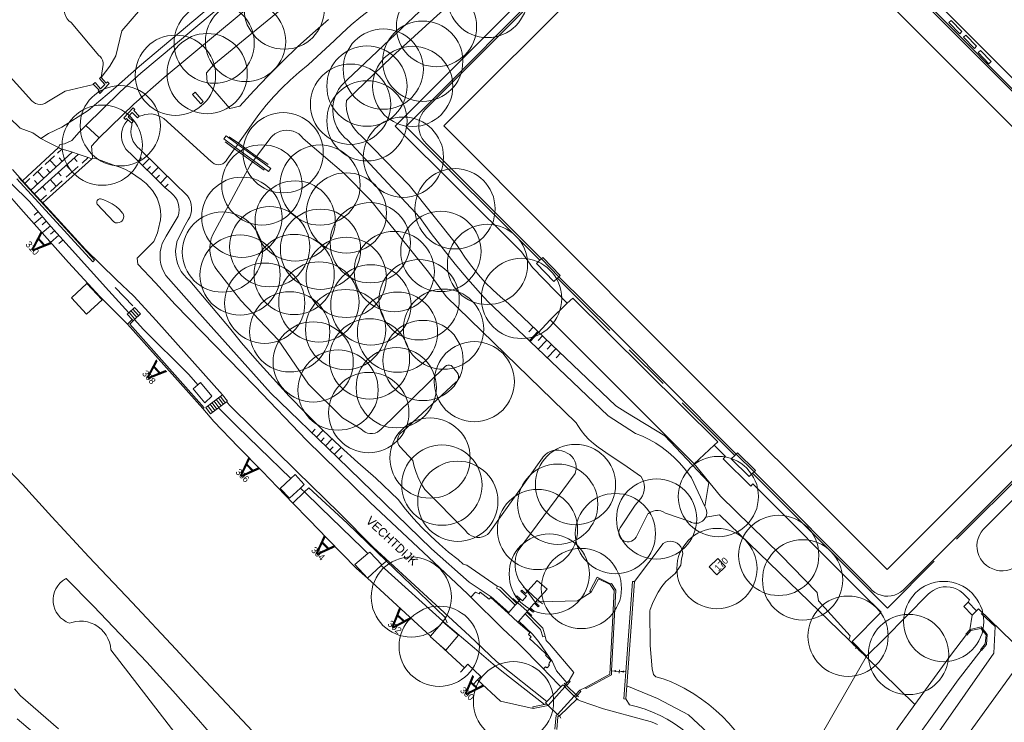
# Model space of a CAD drawing. Header units: metres. Extents: x 134994 to 136506, y 457393 to 459006.
# Tile 104 of 171: x 135172 to 135329, y 458394 to 458506. Entities that reach past the tile are written whole.
import ezdxf
from ezdxf.enums import TextEntityAlignment as Align

# ---------------------------------------------------------------- set-up
doc = ezdxf.new("R2010")
doc.units = ezdxf.units.M
for name, color, linetype, lineweight in [('B-WE-GR-BOOM-S', 250, 'Continuous', 13), ('B-WE-GW_TALUDLIJNEN', 251, 'Continuous', 5), ('B-WE-KG_BEBOUWING', 251, 'Continuous', 20), ('B-WE-KG_HUISNR', 251, 'Continuous', 5), ('B-WE-KG_ONDERGROND_REST', 251, 'Continuous', 5), ('B-WE-KG_STRAATNAAM', 251, 'Continuous', 5)]:
    doc.layers.add(name, color=color, linetype=linetype, lineweight=lineweight)
doc.styles.add('Styledgn000', font='dgn000.shx')

# ---------------------------------------------------------------- blocks, each defined once
blk = doc.blocks.new('SGR-BOOM_02')
blk.add_circle((0, 0), 6.4)

msp = doc.modelspace()

# ---------------------------------------------------------------- linework, layer by layer
at = {"layer": 'B-WE-GW_TALUDLIJNEN'}
for p, q in [((135190.92, 458483.56), (135191.46, 458484.11)), ((135191.63, 458482.86), (135192.72, 458483.97)), ((135192.35, 458482.16), (135192.89, 458482.71)), ((135193.06, 458481.46), (135194.14, 458482.56)), ((135193.77, 458480.76), (135194.31, 458481.31)), ((135194.48, 458480.06), (135195.57, 458481.16)), ((135195.2, 458479.36), (135195.74, 458479.91)), ((135174.99, 458475.51), (135174.33, 458474.93)), ((135175.65, 458474.75), (135174.33, 458473.61)), ((135176.28, 458473.98), (135175.64, 458473.42)), ((135176.93, 458473.22), (135175.64, 458472.1)), ((135177.6, 458472.47), (135176.95, 458471.91)), ((135178.27, 458471.73), (135176.95, 458470.59)), ((135178.92, 458470.97), (135178.26, 458470.4)), ((135186.23, 458462.9), (135189.42, 458459.37)), ((135253.95, 458457.07), (135253.26, 458456.34)), ((135254.67, 458456.38), (135253.29, 458454.92)), ((135255.4, 458455.69), (135254.71, 458454.96)), ((135256.12, 458455), (135254.74, 458453.55)), ((135256.85, 458454.31), (135256.16, 458453.58)), ((135257.57, 458453.62), (135256.19, 458452.17)), ((135258.3, 458452.93), (135257.61, 458452.21)), ((135203.74, 458444.22), (135206.65, 458441.28)), ((135218.63, 458440.24), (135219.17, 458440.8)), ((135219.35, 458439.55), (135220.42, 458440.66)), ((135220.07, 458438.85), (135220.61, 458439.41)), ((135220.79, 458438.16), (135221.86, 458439.27)), ((135221.5, 458437.46), (135222.04, 458438.02)), ((135222.22, 458436.77), (135223.3, 458437.88)), ((135222.94, 458436.07), (135223.48, 458436.63)), ((135217.1, 458431.15), (135217.46, 458430.8)), ((135281.93, 458432.31), (135281.32, 458428.51))]:
    msp.add_line(p, q, dxfattribs=at)
at = {"layer": 'B-WE-GW_TALUDLIJNEN', "flags": 128}
for points in [[(135231.41, 458500.21), (135238.62, 458506.76), (135241.51, 458509.31), (135244.35, 458511.92), (135247.14, 458514.6), (135249.87, 458517.32), (135252.52, 458520.09), (135266.87, 458535.31), (135268.51, 458537.33), (135270.21, 458539.3), (135271.98, 458541.21), (135273.8, 458543.07), (135275.67, 458544.87), (135277.6, 458546.62), (135279.59, 458548.3), (135280.86, 458549.33), (135288.37, 458555.94), (135300.61, 458568.14), (135312.62, 458580.53), (135324.56, 458592.22)], [(135281.93, 458432.31), (135274.94, 458439.77), (135268.69, 458443.54), (135267.13, 458444.54), (135249.98, 458460.83), (135248.7, 458461.9), (135247.48, 458463.02), (135246.3, 458464.2), (135245.19, 458465.44), (135244.13, 458466.73), (135243.14, 458468.07), (135242.22, 458469.45), (135241.72, 458470.25), (135234.17, 458479.74), (135226.44, 458487.66), (135226.1, 458487.98), (135225.61, 458488.51), (135225.18, 458489.1), (135224.82, 458489.73), (135224.53, 458490.39), (135224.32, 458491.08), (135224.18, 458491.8), (135224.13, 458492.52), (135224.15, 458493.24), (135231.41, 458500.21)], [(135189.31, 458490.15), (135189.22, 458490.05), (135189.12, 458489.93), (135188.8, 458489.5), (135188.56, 458489.02), (135188.38, 458488.52), (135188.29, 458487.99), (135188.27, 458487.46), (135188.33, 458486.92), (135188.48, 458486.41), (135188.69, 458485.92), (135188.98, 458485.47), (135189.33, 458485.07), (135189.74, 458484.72), (135195.21, 458479.35), (135196.13, 458478.55), (135196.16, 458478.53), (135196.54, 458478.18), (135196.87, 458477.77), (135197.14, 458477.32), (135197.33, 458476.83), (135197.44, 458476.32), (135197.48, 458475.79), (135197.43, 458475.27), (135197.31, 458474.76), (135195.42, 458471.61), (135195.4, 458471.58), (135195.06, 458471.01), (135194.78, 458470.41), (135194.58, 458469.78), (135194.46, 458469.12), (135194.42, 458468.46), (135194.45, 458467.79), (135194.57, 458467.14), (135194.76, 458466.51), (135195.03, 458465.9), (135195.37, 458465.33), (135200.29, 458459.75), (135212.04, 458446.6), (135222.74, 458436.28), (135237.72, 458421.71), (135243.73, 458416.43), (135247.26, 458414.08), (135250.06, 458411.59)], [(135186.23, 458462.9), (135177, 458473.13), (135173.62, 458477.12), (135170.74, 458479.95)], [(135200.45, 458447.86), (135198.99, 458449.51), (135191.74, 458456.78), (135190.35, 458458.32)], [(135215.26, 458432.94), (135210.23, 458437.83), (135206.65, 458441.28)], [(135217.1, 458431.15), (135216.82, 458431.43)], [(135227.59, 458420.99), (135226.71, 458421.83), (135220.04, 458428.33), (135217.46, 458430.8)], [(135229.71, 458419.1), (135240.06, 458409.71), (135244.58, 458405.87)], [(135259.33, 458400.35), (135257.68, 458402.3), (135257.03, 458403.7), (135256.05, 458405.1), (135254.77, 458406.94), (135253.84, 458408.1), (135251.65, 458410.22)], [(135244.58, 458405.87), (135247.53, 458403.36), (135248.95, 458402.22), (135255.72, 458396.89)], [(135288.59, 458381.43), (135284.75, 458384.28), (135282.61, 458387.6), (135281.99, 458388.51), (135281.21, 458389.54), (135280.36, 458390.53), (135279.46, 458391.45), (135278.5, 458392.33), (135277.48, 458393.14), (135276.42, 458393.88), (135275.32, 458394.56), (135274.17, 458395.17), (135272.99, 458395.71), (135271.78, 458396.17), (135270.55, 458396.56), (135269.29, 458396.87), (135268.7, 458397.82)]]:
    msp.add_lwpolyline(points, dxfattribs=at)
at = {"layer": 'B-WE-KG_BEBOUWING', "flags": 128}
for points in [[(135255.25, 458467.99), (135255, 458467.74), (135254.47, 458467.22), (135257.24, 458464.34), (135257.82, 458464.92), (135258.03, 458465.13)], [(135286.33, 458436.84), (135289.16, 458434.03), (135288.92, 458433.8), (135288.37, 458433.26), (135285.54, 458436.07), (135286.1, 458436.62)], [(135215.26, 458432.94), (135215.95, 458433.58), (135217.43, 458432.01), (135216.82, 458431.43), (135215.07, 458429.8), (135213.6, 458431.38)], [(135229.71, 458419.1), (135229.79, 458419.17), (135227.86, 458421.22), (135227.59, 458420.99), (135225.48, 458419.23), (135227.5, 458417.03)], [(135242.04, 458407.95), (135240, 458405.58), (135239.02, 458406.42), (135237.49, 458407.73), (135237.54, 458407.78), (135239.53, 458410.1)]]:
    msp.add_lwpolyline(points, close=True, dxfattribs=at)
for points in [[(135182.7, 458459.13), (135180.28, 458461.74), (135182.76, 458464.03), (135185.17, 458461.42), (135182.7, 458459.13)], [(135200.45, 458447.86), (135200.9, 458448.25), (135202.69, 458446.08), (135201.55, 458445.01), (135199.73, 458447.24), (135200.45, 458447.86)], [(135242.32, 458402.07), (135242.98, 458402.77), (135243.51, 458403.34), (135245.58, 458401.4), (135245.06, 458400.85), (135244.38, 458400.11)]]:
    msp.add_lwpolyline(points, dxfattribs=at)
at = {"layer": 'B-WE-KG_BEBOUWING'}
msp.add_lwpolyline([(135284.62, 458418.94), (135283.41, 458420.19), (135282.03, 458418.86), (135283.24, 458417.6)], close=True, dxfattribs=at)
at = {"layer": 'B-WE-KG_ONDERGROND_REST'}
for p, q in [((135191.36, 458497.58), (135210.2, 458513.41)), ((135185.02, 458496.9), (135185.84, 458495.99)), ((135188.04, 458494.63), (135191.36, 458497.58)), ((135184.7, 458494.85), (135183.83, 458495.78)), ((135182.56, 458489.24), (135188.04, 458494.63)), ((135184.72, 458487.27), (135190.25, 458492.65)), ((135191.08, 458490.72), (135190.22, 458491.62)), ((135189.08, 458490.36), (135189.31, 458490.15)), ((135189.31, 458490.15), (135189.93, 458489.59)), ((135173.82, 458478.95), (135180.38, 458484.99)), ((135181.39, 458484.66), (135174.38, 458478.34)), ((135176.12, 458483.03), (135177.58, 458484.38)), ((135178.07, 458484.83), (135178.78, 458485.47)), ((135177.83, 458482.64), (135176.85, 458483.7)), ((135178.8, 458483.54), (135178.31, 458484.07)), ((135179.45, 458482.91), (135180.41, 458481.84)), ((135180.71, 458484.05), (135181.2, 458483.51)), ((135182.94, 458484.12), (135181.99, 458483.26)), ((135183.65, 458484.14), (135183.54, 458483.92)), ((135170.9, 458482.21), (135172.46, 458480.43)), ((135174.16, 458481.23), (135175.63, 458482.58)), ((135175.87, 458480.84), (135174.9, 458481.9)), ((135176.85, 458481.74), (135176.36, 458482.27)), ((135178.18, 458481.77), (135178.67, 458481.23)), ((135181.36, 458482.69), (135179.46, 458480.98)), ((135183.97, 458467.76), (135171.88, 458480.97)), ((135172.84, 458480.01), (135173.68, 458480.78)), ((135174.89, 458479.95), (135174.41, 458480.47)), ((135176.92, 458480.63), (135177.88, 458479.56)), ((135178.83, 458480.41), (135176.93, 458478.7)), ((135176.3, 458478.13), (135175.35, 458477.28)), ((135175.65, 458479.49), (135176.14, 458478.95)), ((135175.71, 458476.89), (135182.54, 458469.45)), ((135184.41, 458476.67), (135187.03, 458473.86)), ((135257.82, 458464.92), (135266.18, 458456.55)), ((135190.08, 458460.47), (135187.25, 458463.43)), ((135189.48, 458459.42), (135190.42, 458458.38)), ((135189.77, 458459.69), (135190.71, 458458.65)), ((135190.07, 458459.96), (135191.01, 458458.92)), ((135196.81, 458460.71), (135209.52, 458447.67)), ((135189.24, 458457.56), (135189.97, 458458.28)), ((135190.12, 458458.11), (135189.97, 458458.28)), ((135190.35, 458458.32), (135190.12, 458458.11)), ((135193.82, 458458.14), (135204.41, 458446.3)), ((135256.64, 458458.26), (135253.45, 458454.78)), ((135201.25, 458444.09), (135189.24, 458457.56)), ((135274.65, 458448.09), (135269.25, 458453.48)), ((135348.3, 458450.08), (135321.44, 458423.27)), ((135203.82, 458444.28), (135203.07, 458445.3)), ((135204.16, 458444.54), (135203.4, 458445.55)), ((135204.49, 458444.79), (135203.74, 458445.8)), ((135205.03, 458445.19), (135203.74, 458444.22)), ((135204.83, 458445.04), (135204.08, 458446.05)), ((135202.81, 458443.53), (135202.06, 458444.54)), ((135203.15, 458443.78), (135202.39, 458444.79)), ((135203.49, 458444.03), (135202.73, 458445.04)), ((135286.1, 458436.62), (135277.7, 458445.02)), ((135247.03, 458424.42), (135255.44, 458436.26)), ((135279.61, 458435.27), (135283.79, 458430.11)), ((135243.12, 458424.64), (135236.64, 458431.2)), ((135215.61, 458429.03), (135217.46, 458430.8)), ((135283.79, 458430.11), (135293.41, 458420.73)), ((135283.63, 458427.15), (135281.45, 458426.8)), ((135277.6, 458420.16), (135277.5, 458419.15)), ((135293.41, 458420.73), (135297.23, 458416.82)), ((135230.55, 458419.76), (135229.79, 458419.17)), ((135277.5, 458419.15), (135276.58, 458417.81)), ((135276.58, 458417.81), (135275.07, 458416.51)), ((135297.23, 458416.82), (135299.24, 458414.75)), ((135252.34, 458415.69), (135252.6, 458415.47)), ((135252.6, 458415.47), (135253.1, 458415.03)), ((135253, 458414.92), (135252.6, 458415.47)), ((135270.11, 458416.53), (135268.85, 458399.86)), ((135250.7, 458413.82), (135251.46, 458413.15)), ((135253, 458414.92), (135253.1, 458415.03)), ((135253.1, 458415.03), (135254.65, 458413.61)), ((135299.24, 458414.75), (135299.47, 458413.43)), ((135250.06, 458411.59), (135251.08, 458412.73)), ((135251.08, 458412.73), (135251.35, 458413.03)), ((135251.35, 458413.03), (135251.46, 458413.15)), ((135251.46, 458413.15), (135251.47, 458413.14)), ((135251.47, 458413.14), (135252.96, 458411.77)), ((135254.65, 458413.61), (135254.33, 458413.25)), ((135254.33, 458413.25), (135255.06, 458413.27)), ((135254.65, 458413.61), (135255.06, 458413.27)), ((135255.06, 458413.27), (135255.43, 458412.97)), ((135299.47, 458413.43), (135304.48, 458407.84)), ((135324.62, 458411.87), (135323.31, 458413.21)), ((135249.95, 458411.46), (135250.06, 458411.59)), ((135251.51, 458410.06), (135249.95, 458411.46)), ((135252.64, 458411.35), (135251.65, 458410.22)), ((135252.9, 458411.65), (135252.64, 458411.35)), ((135252.99, 458411.75), (135252.9, 458411.65)), ((135252.99, 458411.75), (135252.96, 458411.77)), ((135253.74, 458411.12), (135252.99, 458411.75)), ((135272.53, 458411.82), (135272.62, 458406.31)), ((135323.96, 458411.18), (135323.58, 458408.81)), ((135324.62, 458411.87), (135323.96, 458411.18)), ((135251.65, 458410.22), (135251.51, 458410.06)), ((135304.48, 458407.84), (135304.29, 458407.2)), ((135272.62, 458406.31), (135272.94, 458402.6)), ((135307.1, 458404.62), (135304.81, 458406.98)), ((135305.15, 458406.54), (135304.97, 458406.36)), ((135305.94, 458405.58), (135305.06, 458406.45)), ((135305.94, 458405.58), (135305.06, 458406.45)), ((135305.67, 458406.19), (135305.32, 458405.84)), ((135306.02, 458405.66), (135305.85, 458405.49)), ((135266.44, 458402.28), (135268.74, 458402.12)), ((135266.99, 458402.11), (135267.01, 458402.38)), ((135267, 458402.24), (135268.32, 458402.15)), ((135267.64, 458401.93), (135267.68, 458402.46)), ((135268.31, 458402.02), (135268.33, 458402.28)), ((135268.58, 458399.98), (135268.74, 458402.12)), ((135272.94, 458402.6), (135273.15, 458401.71)), ((135273.15, 458401.71), (135273.49, 458401.34)), ((135256.09, 458397.4), (135258.36, 458399.74)), ((135256.35, 458396.74), (135259.01, 458399.72)), ((135258.86, 458399.87), (135259.09, 458400.1)), ((135258.86, 458399.87), (135259.01, 458399.72)), ((135259.09, 458400.1), (135258.88, 458400.3)), ((135259.23, 458399.96), (135259.01, 458399.72)), ((135259.01, 458399.72), (135260.49, 458398.24)), ((135259.09, 458400.1), (135259.33, 458400.35)), ((135259.23, 458399.96), (135259.09, 458400.1)), ((135259.33, 458400.35), (135259.7, 458400.73)), ((135261.38, 458399.17), (135262.3, 458399.62)), ((135268.85, 458399.86), (135268.7, 458397.82)), ((135257.82, 458395.34), (135260.49, 458398.24)), ((135260.49, 458398.24), (135260.76, 458398.51)), ((135260.49, 458398.24), (135260.66, 458398.07)), ((135260.93, 458398.35), (135260.66, 458398.07)), ((135260.66, 458398.07), (135260.86, 458397.89)), ((135260.76, 458398.51), (135261.38, 458399.17)), ((135260.76, 458398.51), (135260.93, 458398.35)), ((135260.93, 458398.35), (135261.17, 458398.12)), ((135256.35, 458396.74), (135253.96, 458396.28)), ((135256.11, 458396.97), (135255.72, 458396.89)), ((135256.11, 458396.97), (135256.35, 458396.74)), ((135256.35, 458396.74), (135257.82, 458395.34)), ((135258.16, 458395.09), (135260.93, 458397.83)), ((135260.93, 458397.83), (135260.86, 458397.89)), ((135257.82, 458395.34), (135258.08, 458395.08)), ((135258.16, 458395.09), (135258.37, 458394.75))]:
    msp.add_line(p, q, dxfattribs=at)
at = {"layer": 'B-WE-KG_ONDERGROND_REST', "flags": 128}
for points in [[(135190.25, 458492.65), (135195.06, 458496.88), (135211.13, 458510.29), (135225.16, 458522.55), (135247.08, 458543.39), (135247.56, 458543.83), (135251.43, 458547.5), (135255.25, 458551.22), (135259.01, 458555), (135262.71, 458558.84), (135266.35, 458562.73), (135273.51, 458570.48), (135275.4, 458572.53), (135278.39, 458575.68), (135281.45, 458578.79), (135292.24, 458589.6), (135296.72, 458594.13), (135302.41, 458600)], [(135237.55, 458494.78), (135284.92, 458542.26), (135324.4, 458502.78), (135359.68, 458467.45), (135360.1, 458467.07), (135360.57, 458466.76), (135361.08, 458466.51), (135361.62, 458466.34), (135362.18, 458466.24), (135362.74, 458466.22), (135363.31, 458466.28), (135363.85, 458466.43), (135364.38, 458466.64), (135364.86, 458466.93), (135365.3, 458467.29), (135365.69, 458467.7), (135365.98, 458468.11), (135368.42, 458465.64)], [(135285, 458540.57), (135233.64, 458489.1), (135255, 458467.74)], [(135282.24, 458537.42), (135237.01, 458492.12), (135236.74, 458491.86), (135236.39, 458491.43), (135236.1, 458490.95), (135235.88, 458490.43), (135235.74, 458489.89), (135235.68, 458489.33), (135235.7, 458488.77), (135235.79, 458488.22), (135235.97, 458487.69), (135236.21, 458487.19), (135236.53, 458486.73), (135236.91, 458486.32), (135255.25, 458467.99)], [(135358.61, 458466.4), (135323.43, 458501.63), (135287.77, 458537.3)], [(135351.84, 458453.64), (135361.82, 458463.6), (135288.5, 458537.04)], [(135239.7, 458489.17), (135275.01, 458453.79), (135310.38, 458418.45), (135355.65, 458463.71), (135320.43, 458498.97), (135284.96, 458534.42), (135239.7, 458489.17)], [(135148.07, 458526.11), (135146.41, 458524.98), (135146.26, 458524.76), (135146.17, 458524.5), (135146.17, 458524.22), (135146.25, 458523.96), (135146.39, 458523.73), (135146.5, 458523.62), (135173.96, 458493.19), (135174.25, 458492.94), (135174.58, 458492.75), (135174.95, 458492.64), (135175.33, 458492.6), (135175.71, 458492.65), (135176.07, 458492.77), (135176.35, 458492.94), (135179.3, 458494.74), (135183.83, 458495.78)], [(135216.48, 458384.86), (135205.06, 458397.01), (135200.81, 458401.51), (135196.92, 458405.71), (135189.95, 458413.19), (135183.07, 458420.48), (135177.15, 458426.84), (135172.46, 458432), (135169.37, 458435.31), (135164.56, 458440.34), (135160.67, 458444.44), (135150.72, 458455.03), (135146.34, 458459.77), (135142.12, 458464.29), (135134.22, 458472.4), (135125.46, 458481.35), (135121.37, 458485.66), (135113.73, 458493.66), (135110.86, 458496.7), (135107.69, 458499.96), (135100.7, 458507.33), (135093.02, 458515.5), (135088.96, 458519.53), (135085.73, 458522.77)], [(135185.02, 458496.9), (135186.44, 458498.7), (135187.35, 458500.37), (135188.34, 458504.36), (135199.94, 458517.84), (135206.13, 458511.37)], [(135191.14, 458498.72), (135206.13, 458511.37)], [(135185.02, 458496.9), (135185.34, 458498.95), (135185.33, 458499.31), (135185.24, 458499.66), (135185.08, 458499.98), (135184.85, 458500.26), (135184.65, 458500.41), (135180.24, 458505.64), (135179.89, 458505.92), (135179.6, 458506.26), (135179.37, 458506.64), (135179.21, 458507.06), (135179.13, 458507.5), (135179.13, 458507.94), (135179.21, 458508.38)], [(135215.32, 458509.07), (135203.02, 458498.95)], [(135206.92, 458486.4), (135208.27, 458488.29), (135209.09, 458489.51), (135210.19, 458491), (135211.35, 458492.46), (135212.58, 458493.85), (135213.86, 458495.2), (135215.2, 458496.49), (135216.59, 458497.72), (135218.04, 458498.89), (135222.27, 458502.8), (135223.42, 458503.92), (135224.91, 458505.27), (135226.45, 458506.56), (135228.04, 458507.79), (135229.68, 458508.95)], [(135253.45, 458454.78), (135246.76, 458461.13), (135245.56, 458462.43), (135243.5, 458464.76), (135241.5, 458467.14), (135239.56, 458469.57), (135237.69, 458472.04), (135235.88, 458474.57), (135224.25, 458486.99), (135223.89, 458487.3), (135223.41, 458487.8), (135222.99, 458488.36), (135222.64, 458488.96), (135222.36, 458489.6), (135222.15, 458490.27), (135222.02, 458490.96), (135221.97, 458491.65), (135222, 458492.35), (135222.11, 458493.04), (135222.3, 458493.71), (135222.56, 458494.36), (135222.9, 458494.97), (135223.3, 458495.54), (135223.77, 458496.06), (135224.29, 458496.53), (135235.79, 458507.41)], [(135207.16, 458492.33), (135209.37, 458494.78), (135211.65, 458497.16), (135213.98, 458499.49), (135216.36, 458501.77), (135218.8, 458503.98), (135221.3, 458506.14)], [(135321.97, 458503.87), (135320.25, 458505.65), (135320.61, 458505.99), (135322.33, 458504.21), (135321.97, 458503.87)], [(135324.3, 458501.53), (135322.58, 458503.32), (135322.94, 458503.66), (135324.66, 458501.88), (135324.3, 458501.53)], [(135326.63, 458499.09), (135324.92, 458500.87), (135325.27, 458501.21), (135326.99, 458499.43), (135326.63, 458499.09)], [(135175.41, 458487.18), (135176.63, 458487.95), (135178.76, 458488.95), (135182.95, 458491.63), (135187, 458495.05), (135191.14, 458498.72)], [(135203.02, 458498.95), (135201.84, 458497.64), (135201.94, 458496.12), (135203.17, 458494.73), (135205.54, 458491.95), (135207.16, 458492.33)], [(135185.61, 458495.76), (135184.74, 458496.71), (135184.96, 458496.95), (135185.02, 458496.9)], [(135185.61, 458495.76), (135184.95, 458495.1), (135184.05, 458496.09), (135183.78, 458495.83), (135183.83, 458495.78)], [(135185.84, 458495.99), (135186.05, 458496.2), (135186.31, 458495.93), (135184.83, 458494.37), (135184.55, 458494.69), (135184.7, 458494.85)], [(135199.62, 458494.2), (135200.93, 458492.72), (135201.3, 458493.05), (135200, 458494.53), (135199.62, 458494.2)], [(135237.55, 458494.78), (135231.92, 458489.14), (135252.07, 458469.09), (135253.82, 458466.6), (135259.34, 458460.92)], [(135175.41, 458487.18), (135174.11, 458488.08), (135172.11, 458488.83), (135170.41, 458490.46), (135168.74, 458492.01)], [(135190.22, 458491.62), (135190.38, 458491.8), (135190.12, 458492.06), (135188.64, 458490.47), (135188.93, 458490.19), (135189.08, 458490.36)], [(135189.97, 458491.34), (135189.33, 458490.64), (135190.15, 458489.86), (135189.93, 458489.59)], [(135189.97, 458491.34), (135190.8, 458490.46), (135191.08, 458490.72)], [(135191.08, 458490.72), (135191.63, 458490.85), (135192.01, 458490.98), (135192.53, 458491.07), (135193.06, 458491.08), (135193.58, 458491.01), (135194.09, 458490.86), (135194.57, 458490.64), (135195.01, 458490.35), (135202.56, 458483.51), (135202.77, 458483.32), (135203.06, 458483.13), (135203.39, 458483.02), (135203.74, 458482.98), (135204.09, 458483.02), (135204.42, 458483.14), (135204.71, 458483.33), (135204.95, 458483.58), (135205.13, 458483.88), (135206.32, 458485.54)], [(135178.24, 458485.71), (135178.43, 458486.22), (135179.2, 458486.32), (135180.34, 458486.85), (135181.54, 458488.19), (135182.56, 458489.24)], [(135182.56, 458489.24), (135184.72, 458487.27)], [(135189.93, 458489.59), (135189.92, 458489.34), (135189.9, 458489.26), (135189.79, 458488.74), (135189.77, 458488.21), (135189.82, 458487.68), (135189.95, 458487.17), (135190.16, 458486.69), (135190.44, 458486.24), (135190.79, 458485.84), (135191.18, 458485.49), (135197.04, 458479.7), (135198.37, 458478.44), (135198.44, 458478.38), (135198.79, 458478), (135199.07, 458477.58), (135199.27, 458477.11), (135199.41, 458476.62), (135199.46, 458476.12), (135199.44, 458475.61), (135199.34, 458475.12), (135199.16, 458474.64), (135198.9, 458474.2), (135198.19, 458472.97), (135197.11, 458470.68), (135197.1, 458470.63), (135196.97, 458469.96), (135196.91, 458469.27), (135196.93, 458468.58), (135197.04, 458467.9), (135197.22, 458467.23), (135197.48, 458466.59), (135197.81, 458465.98), (135198.21, 458465.42), (135198.67, 458464.91), (135199.18, 458464.45), (135205.48, 458456.98), (135207.43, 458454.6), (135209.9, 458451.71), (135212.44, 458448.87), (135215.03, 458446.08), (135217.69, 458443.35), (135220.4, 458440.67), (135223.16, 458438.05), (135225.98, 458435.49), (135228.85, 458432.99), (135232.41, 458429.58), (135233.59, 458428.07), (135234.85, 458426.58), (135236.16, 458425.15), (135237.54, 458423.78), (135238.97, 458422.46), (135240.45, 458421.21), (135241.98, 458420.01), (135242.79, 458419.31), (135243.38, 458419.12), (135248.21, 458415.79), (135248.26, 458415.8)], [(135206.81, 458486.23), (135204.95, 458487.59), (135204.6, 458487.11)], [(135268.39, 458435.2), (135266.22, 458436.62), (135264.3, 458437.95), (135263.54, 458438.52), (135262.83, 458439.15), (135262.18, 458439.84), (135261.59, 458440.59), (135261.06, 458441.38), (135260.8, 458441.84), (135240.05, 458461.98), (135237.25, 458465.84), (135232.26, 458472.06), (135230.12, 458474.66), (135228.02, 458477.28), (135223.71, 458481.62), (135217.27, 458487.17), (135216.94, 458487.56), (135216.55, 458487.89), (135216.11, 458488.15), (135215.64, 458488.35), (135215.14, 458488.47), (135214.63, 458488.51), (135214.12, 458488.47), (135213.62, 458488.35), (135213.15, 458488.15), (135212.71, 458487.89), (135212.33, 458487.56), (135212.17, 458487.39), (135209.83, 458484.31)], [(135178.24, 458485.71), (135176.43, 458486.63), (135175.41, 458487.18)], [(135184.72, 458487.27), (135183.49, 458485.96), (135183.65, 458484.14)], [(135204.6, 458487.11), (135206.46, 458485.75)], [(135206.32, 458485.54), (135204.82, 458486.64)], [(135206.92, 458486.4), (135205.45, 458487.45)], [(135206.46, 458485.75), (135206.81, 458486.23)], [(135206.81, 458486.23), (135206.92, 458486.4)], [(135209.69, 458484.12), (135206.81, 458486.23)], [(135209.83, 458484.31), (135206.92, 458486.4)], [(135172.46, 458480.43), (135173.29, 458481.18), (135178.24, 458485.71)], [(135178.24, 458485.71), (135178.51, 458485.56), (135180.44, 458484.98), (135181.34, 458484.67), (135182.94, 458484.12), (135183.54, 458483.92)], [(135206.32, 458485.54), (135206.46, 458485.75)], [(135209.19, 458483.45), (135206.32, 458485.54)], [(135206.46, 458485.75), (135209.33, 458483.65)], [(135175.71, 458476.89), (135176.33, 458477.44), (135180.43, 458481.12), (135183.54, 458483.92)], [(135183.54, 458483.92), (135184.02, 458484.01), (135186.9, 458482.97)], [(135186.9, 458482.97), (135187.84, 458482.66), (135188.79, 458482.26), (135189.7, 458481.79), (135190.58, 458481.24), (135191.41, 458480.64), (135192.19, 458479.97), (135192.73, 458479.43)], [(135209.19, 458483.45), (135208.77, 458482.91), (135203.14, 458472.47), (135202.84, 458471.86), (135202.6, 458471.23), (135202.45, 458470.58), (135202.37, 458469.91), (135202.37, 458469.23), (135202.45, 458468.57), (135202.61, 458467.91), (135202.85, 458467.28), (135203.16, 458466.68), (135203.31, 458466.45), (135207.29, 458461.31), (135213.24, 458455.06), (135218.11, 458448), (135223.52, 458442.6), (135226.47, 458440.87), (135226.77, 458440.58), (135227.12, 458440.36), (135227.5, 458440.2), (135227.9, 458440.12), (135228.32, 458440.12), (135228.72, 458440.2), (135229.11, 458440.36)], [(135209.33, 458483.65), (135209.19, 458483.45)], [(135211.04, 458482.1), (135209.19, 458483.45)], [(135209.69, 458484.12), (135209.33, 458483.65)], [(135209.33, 458483.65), (135211.72, 458481.89), (135212.07, 458482.37), (135209.69, 458484.12)], [(135209.83, 458484.31), (135209.69, 458484.12)], [(135211.65, 458483), (135209.83, 458484.31)], [(135189.24, 458457.56), (135184.81, 458461.95), (135179.84, 458467.42), (135172.2, 458475.97), (135167.19, 458481.71)], [(135171.59, 458480.71), (135183.69, 458467.5), (135183.97, 458467.76)], [(135172.46, 458480.43), (135175.35, 458477.28), (135175.71, 458476.89)], [(135192.73, 458479.43), (135193.2, 458478.89), (135193.61, 458478.3), (135193.94, 458477.67), (135194.2, 458477.01), (135194.39, 458476.32), (135194.5, 458475.62), (135194.53, 458474.91), (135194.48, 458474.2), (135194.35, 458473.5), (135194.29, 458473.27)], [(135185.15, 458477.48), (135184.95, 458477.54), (135184.74, 458477.52), (135184.55, 458477.43), (135184.41, 458477.27), (135184.33, 458477.07), (135184.33, 458476.86), (135184.41, 458476.67)], [(135188.45, 458475.28), (135187.96, 458475.83), (135187.4, 458476.31), (135186.8, 458476.73), (135186.16, 458477.09), (135185.48, 458477.37), (135185.15, 458477.48)], [(135188.31, 458473.98), (135188.49, 458474.2), (135188.6, 458474.46), (135188.64, 458474.74), (135188.59, 458475.01), (135188.47, 458475.27), (135188.45, 458475.28)], [(135187.03, 458473.86), (135187.32, 458473.74), (135187.61, 458473.71), (135187.9, 458473.75), (135188.17, 458473.87), (135188.31, 458473.98)], [(135193.44, 458470.76), (135193.99, 458472.14), (135194.29, 458473.27)], [(135193.44, 458470.76), (135190.75, 458468.08), (135190.9, 458467.14), (135193.7, 458464.16), (135196.81, 458460.71)], [(135193.82, 458458.14), (135190.24, 458462.04), (135187.44, 458464.69), (135182.54, 458469.45)], [(135258.03, 458465.13), (135258.24, 458465.34), (135255.46, 458468.2), (135255.25, 458467.99)], [(135258.03, 458465.13), (135266.51, 458456.7), (135269.34, 458453.88), (135274.99, 458448.22), (135286.33, 458436.84)], [(135256.64, 458458.26), (135259.34, 458460.92)], [(135259.34, 458460.92), (135260.26, 458461.72), (135283.37, 458438.79), (135282.82, 458438.25)], [(135289.16, 458434.03), (135307.52, 458415.63), (135307.62, 458415.49), (135308, 458415.1), (135308.43, 458414.77), (135308.91, 458414.51), (135309.42, 458414.32), (135309.95, 458414.21), (135310.49, 458414.17), (135311.03, 458414.22), (135311.56, 458414.34), (135312.07, 458414.54), (135312.54, 458414.81), (135312.96, 458415.15), (135358.73, 458460.89)], [(135189.97, 458458.28), (135189.18, 458459.15), (135189.42, 458459.37)], [(135190.35, 458458.32), (135191.31, 458459.19), (135190.37, 458460.23), (135189.42, 458459.37)], [(135201.25, 458444.09), (135201.47, 458444.24), (135189.62, 458457.57), (135190.15, 458458.08), (135190.12, 458458.11)], [(135279.61, 458435.27), (135256.64, 458458.26)], [(135281.32, 458428.51), (135279.18, 458433.03), (135278.76, 458433.64), (135278.03, 458434.6), (135277.23, 458435.51), (135276.38, 458436.36), (135275.47, 458437.16), (135274.51, 458437.89), (135273.51, 458438.56), (135272.46, 458439.16), (135271.38, 458439.69), (135270.26, 458440.14), (135265.88, 458442.96), (135253.45, 458454.78)], [(135229.11, 458440.36), (135229.45, 458440.59), (135229.65, 458440.78), (135239.9, 458450.82), (135240.11, 458450.97), (135240.35, 458451.04), (135240.6, 458451.04), (135240.84, 458450.95), (135240.97, 458450.87), (135241.79, 458449.84), (135241.95, 458449.59), (135242.03, 458449.31), (135242.03, 458449.02), (135241.95, 458448.74), (135241.8, 458448.48), (135241.66, 458448.34), (135233.19, 458440.52), (135232.89, 458440.31), (135232.64, 458440.03), (135232.46, 458439.72), (135232.35, 458439.36), (135232.32, 458439), (135232.37, 458438.63), (135232.5, 458438.29), (135232.7, 458437.98), (135234.74, 458435.83), (135234.97, 458434.85), (135235.27, 458433.89), (135235.66, 458432.96), (135236.11, 458432.06), (135236.64, 458431.2)], [(135243.99, 458414.02), (135243.44, 458414.57), (135238.17, 458419.57), (135227.93, 458429.14), (135217.78, 458439.08), (135209.52, 458447.67)], [(135355.07, 458442.89), (135351.92, 458446.04), (135351.53, 458446.36), (135351.07, 458446.63), (135350.57, 458446.83), (135350.05, 458446.96), (135349.52, 458447.01), (135348.98, 458446.97), (135348.46, 458446.86), (135347.95, 458446.67), (135347.49, 458446.41), (135347.06, 458446.09), (135325.77, 458424.86), (135325.73, 458424.81), (135325.38, 458424.37), (135325.1, 458423.89), (135324.89, 458423.37), (135324.76, 458422.83), (135324.71, 458422.28)], [(135203.74, 458444.22), (135202.48, 458443.28), (135201.72, 458444.29), (135204.19, 458446.14)], [(135205.03, 458445.19), (135205.17, 458445.29), (135204.41, 458446.3), (135204.19, 458446.14)], [(135256.09, 458397.4), (135248.08, 458403.78), (135243.78, 458407.85), (135228.43, 458422), (135222.97, 458427.45), (135216.24, 458434.05), (135205.72, 458444.41), (135205.03, 458445.19)], [(135215.61, 458429.03), (135210.7, 458434.11), (135206.87, 458438.01), (135203.01, 458442.03), (135201.25, 458444.09)], [(135259.37, 458436.98), (135258.96, 458437.22), (135258.51, 458437.38), (135258.05, 458437.47), (135257.57, 458437.47), (135257.1, 458437.4), (135256.65, 458437.25), (135256.23, 458437.03), (135255.86, 458436.74), (135255.53, 458436.39), (135255.36, 458436.14)], [(135282.82, 458438.25), (135279.61, 458435.27)], [(135304.81, 458406.98), (135309.44, 458411.63), (135306.48, 458414.57), (135288.99, 458432.08), (135288.63, 458431.73), (135284.22, 458436.11), (135284.59, 458436.47), (135282.82, 458438.25)], [(135259.37, 458436.98), (135259.76, 458436.76), (135260.1, 458436.47), (135260.38, 458436.12), (135260.6, 458435.73), (135260.74, 458435.31), (135260.81, 458434.87), (135260.8, 458434.42), (135260.71, 458433.99), (135260.62, 458433.75), (135251.55, 458421.49), (135251.3, 458420.89), (135251.14, 458420.26), (135251.05, 458419.62), (135251.04, 458418.97), (135251.11, 458418.33), (135251.27, 458417.69), (135251.49, 458417.09), (135251.66, 458416.74), (135252.6, 458415.47)], [(135289.16, 458434.03), (135289.37, 458434.24), (135286.54, 458437.05), (135286.33, 458436.84)], [(135281.45, 458426.8), (135281.42, 458426.74), (135281.22, 458426.43), (135280.95, 458426.17), (135280.64, 458425.98), (135280.29, 458425.85), (135279.92, 458425.81), (135279.55, 458425.84), (135279.19, 458425.95), (135278.91, 458426.11), (135275.03, 458427.43), (135274.68, 458427.65), (135274.29, 458427.8), (135273.88, 458427.86), (135273.46, 458427.85), (135273.06, 458427.76), (135272.67, 458427.6), (135272.33, 458427.36), (135272.24, 458427.29), (135270.38, 458423.6), (135270.17, 458423.32), (135269.91, 458423.1), (135269.61, 458422.94), (135269.27, 458422.85), (135268.93, 458422.85), (135268.59, 458422.92), (135268.28, 458423.07), (135268.01, 458423.29), (135267.8, 458423.56), (135267.65, 458423.87), (135267.59, 458424.21), (135267.6, 458424.56), (135267.69, 458424.89), (135267.79, 458425.1), (135270.19, 458428.68), (135271.09, 458429.78), (135271.35, 458430.18), (135271.54, 458430.61), (135271.66, 458431.08), (135271.7, 458431.55), (135271.66, 458432.03), (135271.54, 458432.49), (135271.34, 458432.93), (135271.08, 458433.32), (135271.07, 458433.33), (135268.39, 458435.2)], [(135317.91, 458419.74), (135310.45, 458412.27), (135288.92, 458433.8)], [(135230.55, 458419.76), (135227.46, 458422.72), (135224.28, 458425.84), (135218.14, 458431.45), (135217.46, 458430.8)], [(135227.5, 458417.03), (135225.78, 458418.6), (135221.14, 458423.35), (135218.19, 458426.34), (135215.61, 458429.03)], [(135281.32, 458428.51), (135281.49, 458428.18), (135281.6, 458427.83), (135281.62, 458427.45), (135281.56, 458427.09), (135281.45, 458426.8)], [(135304.29, 458407.2), (135283.63, 458427.15)], [(135243.12, 458424.64), (135243.39, 458424.3), (135243.73, 458424.01), (135244.11, 458423.79), (135244.53, 458423.63), (135244.96, 458423.56), (135245.41, 458423.56), (135245.84, 458423.65), (135246.26, 458423.81), (135246.63, 458424.04), (135246.96, 458424.34), (135247.03, 458424.42)], [(135270.11, 458416.53), (135274.68, 458422.58), (135275.02, 458422.77), (135275.39, 458422.9), (135275.79, 458422.94), (135276.18, 458422.91), (135276.56, 458422.8), (135276.91, 458422.61), (135277.21, 458422.36), (135277.46, 458422.05), (135277.64, 458421.7), (135277.75, 458421.32), (135277.78, 458420.93), (135277.6, 458420.16)], [(135324.71, 458422.28), (135324.74, 458421.72), (135324.85, 458421.17), (135325.03, 458420.65), (135325.29, 458420.15), (135325.61, 458419.7), (135325.82, 458419.47), (135326.24, 458419.09), (135326.71, 458418.77), (135327.23, 458418.52), (135327.77, 458418.35), (135328.33, 458418.25), (135328.9, 458418.24), (135329.46, 458418.3), (135330.01, 458418.44), (135330.54, 458418.66), (135331.03, 458418.95), (135331.28, 458419.1), (135331.47, 458419.3)], [(135240.22, 458409.93), (135239.84, 458410.82), (135230.55, 458419.76)], [(135204.61, 458389.81), (135200.57, 458394.48), (135196.46, 458399.09), (135192.3, 458403.65), (135188.08, 458408.15), (135183.79, 458412.6), (135179.46, 458416.99), (135179.35, 458416.93), (135178.88, 458416.63), (135178.46, 458416.26), (135178.11, 458415.83), (135177.81, 458415.36), (135177.59, 458414.85), (135177.44, 458414.31), (135177.37, 458413.76), (135177.38, 458413.2), (135177.47, 458412.65), (135177.64, 458412.12), (135177.88, 458411.62), (135178.2, 458411.16), (135178.57, 458410.75), (135179, 458410.39), (135179.47, 458410.1), (135179.99, 458409.89), (135180.37, 458410.01), (135180.98, 458410.15), (135181.6, 458410.21), (135182.22, 458410.18), (135182.83, 458410.08), (135183.43, 458409.9), (135184, 458409.64), (135184.53, 458409.32), (135185.01, 458408.92), (135185.44, 458408.47), (135185.81, 458407.97), (135186.11, 458407.43), (135186.34, 458406.85), (135186.5, 458406.24), (135186.57, 458405.62)], [(135227.5, 458417.03), (135237.54, 458407.78)], [(135263.2, 458414.8), (135264.37, 458416.93), (135266.19, 458416.04), (135266.85, 458415.1), (135266.15, 458401.72), (135262.3, 458399.62)], [(135266.44, 458402.28), (135267.1, 458415.12), (135266.43, 458416.2), (135266.28, 458416.15), (135264.15, 458417.21), (135262.96, 458414.98), (135263.2, 458414.8)], [(135248.26, 458415.8), (135248.1, 458415.44), (135248.47, 458415.27), (135248.63, 458415.16), (135251.08, 458412.73)], [(135248.26, 458415.8), (135248.67, 458415.61), (135248.89, 458415.46), (135251.35, 458413.03)], [(135253.1, 458415.03), (135254.57, 458416.69), (135256.15, 458415.32), (135254.65, 458413.61)], [(135268.74, 458402.12), (135269.8, 458416.54), (135270.11, 458416.53)], [(135275.07, 458416.51), (135274.44, 458415.7), (135273.87, 458414.84), (135273.38, 458413.94), (135272.95, 458413), (135272.6, 458412.04), (135272.53, 458411.82)], [(135323.31, 458413.21), (135323.52, 458413.59), (135322.44, 458414.66), (135321.99, 458415.01), (135321.5, 458415.29), (135320.98, 458415.49), (135320.43, 458415.63), (135319.87, 458415.68), (135319.31, 458415.65), (135318.75, 458415.54), (135318.22, 458415.36), (135317.72, 458415.1), (135317.26, 458414.78), (135316.93, 458414.48), (135310.02, 458407.51), (135307.1, 458404.62)], [(135249.95, 458411.46), (135247.17, 458413.97), (135246.91, 458413.72), (135245.5, 458414.8), (135245.31, 458414.57), (135244.72, 458414.82), (135243.99, 458414.02)], [(135255.6, 458402.59), (135251.55, 458406.69), (135249.04, 458409.05), (135243.99, 458414.02)], [(135251.46, 458413.15), (135251.8, 458413.54), (135251.19, 458414.09), (135251.34, 458414.23), (135252.22, 458413.44), (135252.88, 458414.19), (135251.99, 458414.98), (135252.12, 458415.13), (135252.72, 458414.61), (135253, 458414.92)], [(135254.33, 458413.25), (135254.26, 458413.25), (135253.39, 458414.39), (135253, 458414.92)], [(135255.06, 458413.27), (135260.98, 458413.43), (135263.2, 458414.8)], [(135254.33, 458413.25), (135254.27, 458413.19), (135254.87, 458412.66), (135254.73, 458412.51), (135254.12, 458413.05), (135253.47, 458412.3), (135254.07, 458411.78), (135253.95, 458411.61), (135253.32, 458412.13), (135252.99, 458411.75)], [(135324.62, 458411.87), (135324.94, 458412.19), (135330.37, 458406.92), (135330.74, 458406.6), (135331.05, 458406.23), (135331.3, 458405.82), (135331.47, 458405.36), (135331.57, 458404.89), (135331.59, 458404.41), (135331.53, 458403.92), (135331.39, 458403.46), (135331.18, 458403.03), (135331.04, 458402.82), (135321.12, 458389.14), (135333.31, 458380.35), (135345.05, 458396.55), (135352.57, 458389.1)], [(135323.96, 458411.18), (135322.64, 458412.52), (135323.31, 458413.21)], [(135252.64, 458411.35), (135255.13, 458408.87), (135255.47, 458407.7), (135255.85, 458407.82)], [(135252.9, 458411.65), (135255.49, 458409.09), (135255.85, 458407.82)], [(135309.13, 458378.96), (135327.42, 458405.08), (135327.6, 458409.35), (135325.38, 458411.43)], [(135255.6, 458402.59), (135255.92, 458402.94), (135256.17, 458402.77), (135256.54, 458403.18), (135256.42, 458403.29), (135256.51, 458403.5), (135256.77, 458403.91), (135255.89, 458404.75), (135256.04, 458404.9), (135253.81, 458407), (135253.36, 458407.38), (135253.63, 458407.7), (135253.17, 458408.07), (135253.4, 458408.37), (135251.51, 458410.06)], [(135325.39, 458405.55), (135325.3, 458405.62), (135326.05, 458406.56), (135326.16, 458408.03), (135325.31, 458409.05), (135323.74, 458408.69), (135323.11, 458407.99), (135323.04, 458408.06)], [(135325.39, 458405.55), (135325.46, 458405.5), (135326.25, 458406.49), (135326.37, 458408.09), (135325.39, 458409.28), (135323.64, 458408.87), (135323.58, 458408.81)], [(135259.7, 458400.73), (135260.4, 458402.02), (135256.56, 458406.57), (135256.03, 458407.09), (135255.85, 458407.82)], [(135323.04, 458408.06), (135320.48, 458404.7), (135314.83, 458396.9)], [(135323.58, 458408.81), (135322.96, 458408.13), (135323.04, 458408.06)], [(135239.02, 458406.42), (135242.98, 458402.77)], [(135305.06, 458406.45), (135304.29, 458407.2)], [(135186.57, 458405.62), (135198.61, 458390.07)], [(135295.05, 458383.58), (135302.38, 458396.4), (135307.03, 458404.51)], [(135307.03, 458404.51), (135305.94, 458405.58)], [(135307.03, 458404.51), (135307.1, 458404.62)], [(135314.83, 458396.9), (135307.03, 458404.51)], [(135325.39, 458405.55), (135321.7, 458400.83), (135315.02, 458391.5)], [(135258.36, 458399.74), (135256.4, 458401.77), (135255.6, 458402.59)], [(135266.44, 458402.28), (135266.41, 458401.66), (135262.4, 458399.44), (135262.3, 458399.62)], [(135273.49, 458401.34), (135274.67, 458400.99), (135275.82, 458400.57), (135276.95, 458400.07), (135278.04, 458399.5), (135278.31, 458399.34)], [(135245.06, 458400.85), (135248.74, 458397.43), (135253.96, 458396.28)], [(135258.36, 458399.74), (135258.68, 458400.05), (135258.86, 458399.87)], [(135259.23, 458399.96), (135259.83, 458400.59), (135259.7, 458400.73)], [(135260.76, 458398.51), (135259.42, 458399.78), (135259.23, 458399.96)], [(135268.58, 458399.98), (135268.42, 458397.79), (135268.7, 458397.77), (135268.7, 458397.82)], [(135282.52, 458391.68), (135278.69, 458395.27), (135273.77, 458397.85), (135268.85, 458399.86)], [(135172.19, 458398.27), (135172.12, 458398.35), (135171.23, 458399.41)], [(135178.23, 458393.02), (135172.19, 458398.27)], [(135260.93, 458398.35), (135261.55, 458398.98), (135261.38, 458399.17)], [(135278.31, 458399.34), (135279.57, 458398.59), (135280.78, 458397.78), (135281.95, 458396.91), (135283.06, 458395.97), (135284.13, 458394.97), (135285.14, 458393.91), (135286.08, 458392.8), (135286.97, 458391.64), (135287.57, 458390.78)], [(135255.72, 458396.89), (135253.9, 458396.53), (135253.96, 458396.28)], [(135256.11, 458396.97), (135255.88, 458397.19), (135256.09, 458397.4)], [(135260.93, 458397.83), (135261.11, 458397.65), (135261.42, 458397.47), (135265.16, 458396.23), (135271.82, 458394.42), (135272.06, 458394.36), (135272.93, 458394.08), (135273.77, 458393.73)], [(135314.83, 458396.9), (135312.22, 458393.29), (135305.7, 458382.92), (135305.49, 458382.42), (135305.2, 458381.96), (135304.85, 458381.55), (135304.45, 458381.2), (135303.99, 458380.9), (135303.5, 458380.68), (135302.98, 458380.53), (135302.44, 458380.47), (135301.9, 458380.48), (135301.36, 458380.57), (135301.07, 458380.66), (135295.91, 458383.06), (135295.05, 458383.58)], [(135257.82, 458395.34), (135257.59, 458395.21), (135257.38, 458392.95)], [(135258.08, 458395.08), (135257.88, 458394.96), (135257.7, 458392.91)], [(135258.16, 458395.09), (135258.11, 458395.05), (135258.08, 458395.08)], [(135174.09, 458392.56), (135171.64, 458394.61)]]:
    msp.add_lwpolyline(points, dxfattribs=at)

# ---------------------------------------------------------------- block references
at = {"layer": 'B-WE-GR-BOOM-S'}
for p in [(135246.63, 458509.66), (135214.24, 458507.81), (135238.51, 458505), (135203.05, 458502.37), (135208.06, 458502.64), (135236.32, 458499.49), (135196.88, 458497.25), (135201.94, 458497.51), (135230.03, 458498.23), (135227.42, 458495.52), (135234.72, 458495.48), (135224.81, 458492.63), (135188.08, 458489.2), (135227.42, 458489.99), (135185.2, 458486.1), (135214.06, 458484.9), (135233.23, 458484.18), (135210.67, 458479.76), (135219.94, 458479.75), (135224.14, 458475.29), (135241.47, 458475.96), (135207.48, 458474.6), (135215.98, 458474.02), (135227.95, 458470.55), (135204.36, 458469.06), (135211.91, 458469.91), (135220.01, 458469.5), (135239.22, 458469.16), (135246.65, 458467.09), (135207.18, 458465.4), (135215.82, 458465.48), (135231.78, 458465.95), (135224.12, 458465.02), (135211.12, 458460.9), (135219.76, 458461.1), (135235.74, 458461.45), (135252.08, 458461.67), (135228.05, 458460.63), (135215.1, 458456.34), (135224.02, 458456.69), (135232.29, 458456.28), (135239.64, 458456.76), (135218.85, 458451.53), (135227.83, 458452.02), (135236.37, 458451.77), (135244.55, 458448.39), (135222.81, 458447.05), (135232.1, 458447.43), (135227.71, 458443.46), (135237.49, 458436.21), (135239.38, 458431.9), (135260.68, 458431.98), (135241.92, 458429.31), (135283.47, 458430.07), (135257.85, 458428.85), (135273.62, 458426.49), (135254.63, 458424.82), (135267.05, 458424.16), (135293.1, 458420.69), (135283.25, 458418.59), (135256.5, 458417.72), (135296.91, 458416.78), (135261.62, 458415.41), (135234.5, 458414.05), (135319.41, 458410.13), (135304.16, 458407.8), (135238.95, 458406.19), (135313.81, 458404.88), (135250.8, 458397.35)]:
    msp.add_blockref('SGR-BOOM_02', p, dxfattribs=at)

# ---------------------------------------------------------------- texts
at = {"layer": 'B-WE-KG_HUISNR', "style": 'Styledgn000'}
for rotation, p in [(132.2148, (135176.27, 458471.35)), (131.8197, (135194.68, 458450.96)), (134.5038, (135209.45, 458435.42)), (135.061, (135221.51, 458422.98)), (138.2333, (135233.52, 458411.42)), (137.0397, (135245.21, 458400.72))]:
    msp.add_text('A', height=3, rotation=rotation, dxfattribs=at).set_placement(p, align=Align.CENTER)
at = {"layer": 'B-WE-KG_HUISNR', "linetype": 'Continuous', "style": 'Styledgn000'}
for s, rotation, p in [('310', 311.3296, (135174.83, 458468.81)), ('308', 310.8357, (135193.42, 458448.21)), ('306', 315.0038, (135208.41, 458432.59)), ('304', 314.9961, (135220.47, 458420.14)), ('302', 319.5141, (135232.74, 458408.49)), ('300', 316.8254, (135244.26, 458397.83))]:
    msp.add_text(s, height=1.054, rotation=rotation, dxfattribs=at).set_placement(p, align=Align.MIDDLE_RIGHT)
msp.add_text('170', height=1.054, rotation=44.7974, dxfattribs=at).set_placement((135283.1, 458418.46), align=Align.MIDDLE_LEFT)
at = {"layer": 'B-WE-KG_STRAATNAAM', "style": 'Styledgn000'}
msp.add_text('VECHTDIJK', height=1.4, rotation=316.9026, dxfattribs=at).set_placement((135230.94, 458422.49), align=Align.CENTER)

doc.saveas('drawing.dxf')
